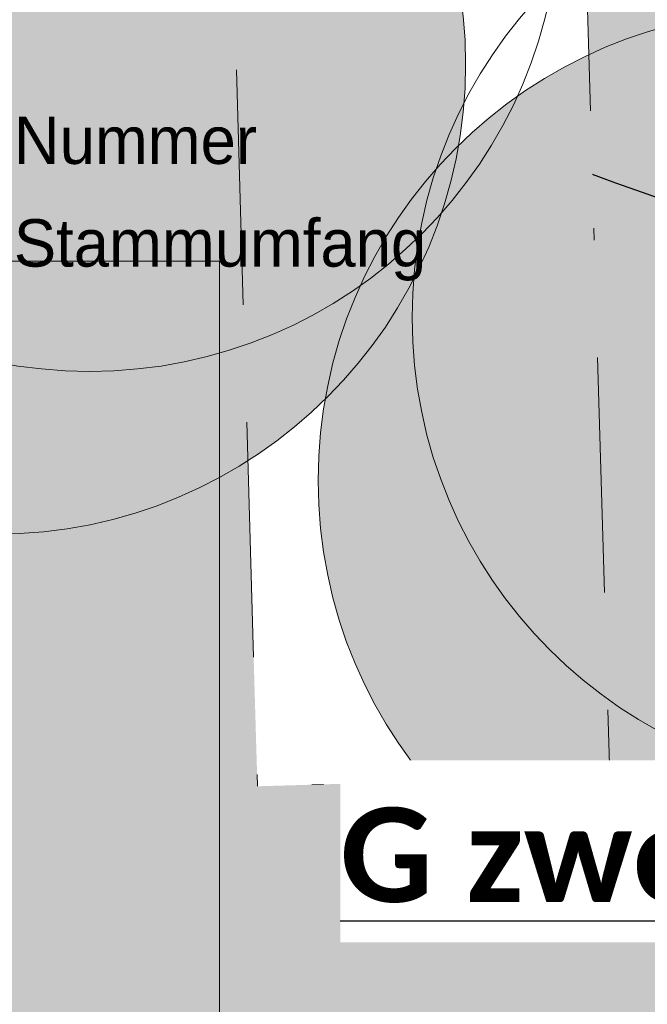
# Model space of a CAD drawing. Header units: metres. Extents: x 730549 to 731755, y 5527678 to 5528494.
# Tile 15 of 207: x 731599.35 to 731604.69, y 5527800.1 to 5527808.48. Entities that reach past the tile are written whole.
import ezdxf
from ezdxf.enums import TextEntityAlignment as Align

# ---------------------------------------------------------------- set-up
doc = ezdxf.new("R2010")
doc.units = ezdxf.units.M
doc.header["$LTSCALE"] = 0.1
doc.linetypes.add('grenzeLand', pattern=[70, 0, -10, 20, -10, 20, -10])
doc.layers.add('3d Modell', color=7, linetype='Continuous', transparency=0.4)
doc.layers.add('LA_Planung BÄUME geplant', color=7, linetype='Continuous', transparency=0.8)
for name, color, linetype in [('LA_Belagsflächen alle Wege auch Nordufer', 7, 'Continuous'), ('LA_Fallschutzbereiche u Sportflächen', 7, 'Continuous'), ('LA_Spielgeräte Planung', 7, 'Continuous'), ('Sparten Strom GEPLANT pdf', 7, 'Continuous'), ('Text Spielgeräteausschreibung', 7, 'Continuous'), ('Wiese und Waldnaab als Hintergrund', 7, 'Continuous')]:
    doc.layers.add(name, color=color, linetype=linetype)
doc.styles.add('Calibri (bold)', font='calibrib.ttf')
doc.styles.add('TheSansSemiLight-Plain', font='txt')
picture_1 = doc.add_image_def('image1.png', size_in_pixel=(2382, 1684))

# ---------------------------------------------------------------- blocks, each defined once
blk = doc.blocks.new('PDF-Seite')
at = {"color": 255, "linetype": 'Continuous', "lineweight": 9, "transparency": 33554687}
blk.add_wipeout([(0, 103.9213), (293.9185, 103.9213), (293.9185, -103.9213), (0, -103.9213)], dxfattribs=at)
at = {"transparency": 33554687}
image = blk.add_image(picture_1, insert=(0, -103.9213), size_in_units=(293.9185, 207.8426), dxfattribs=at)
image.dxf.flags = 7
blk = doc.blocks.new('Gruppe-3')
at = {"color": 7, "linetype": 'Continuous', "lineweight": 25, "transparency": 33554585, "flags": 128}
blk.add_lwpolyline([(-934.9021, -454.6586), (-935.1338, -454.5764), (-935.36, -454.495), (-935.5808, -454.4144), (-935.7963, -454.3348), (-936.0063, -454.256), (-936.2059, -454.181), (-936.3898, -454.1127), (-936.5583, -454.0513), (-936.7111, -453.9966), (-936.8484, -453.9486), (-936.97, -453.9074), (-937.0762, -453.873), (-937.1667, -453.8454), (-937.2476, -453.8229), (-937.3247, -453.8041), (-937.3981, -453.7889), (-937.4677, -453.7774), (-937.5335, -453.7695), (-937.5956, -453.7653), (-937.6539, -453.7647), (-937.7084, -453.7677), (-937.7618, -453.7695), (-937.8166, -453.7652), (-937.8728, -453.7548), (-937.9304, -453.7382), (-937.9894, -453.7156), (-938.0498, -453.6868), (-938.1116, -453.6519), (-938.1748, -453.6108), (-938.2353, -453.5667), (-938.289, -453.5227), (-938.3358, -453.4786), (-938.3758, -453.4346), (-938.409, -453.3906), (-938.4353, -453.3467), (-938.4549, -453.3027), (-938.4675, -453.2588), (-938.4792, -453.2138), (-938.4956, -453.1666), (-938.5168, -453.1173), (-938.5428, -453.0657)], dxfattribs=at)
blk = doc.blocks.new('Site Model Opacity Container')
at = {"color": 255, "linetype": 'Continuous', "lineweight": 5, "transparency": 33554585}
blk.add_wipeout([(-902.0886, -384.516), (-896.5606, -388.799), (-893.5636, -391.703), (-885.1136, -401.015), (-850.0795, -459.0117), (-849.9675, -459.3957), (-850.8386, -465.338), (-853.9826, -465.958), (-902.1748, -472.8373), (-946.1748, -476.8373), (-962.1748, -476.8373), (-998.1748, -420.8373), (-998.3616, -413.454), (-991.2746, -397.622), (-990.0686, -396.546)], dxfattribs=at)
at = {"color": 7, "transparency": 33554687}
blk.add_blockref('Gruppe-3', (0, 0), dxfattribs=at)
blk = doc.blocks.new('Geländemodell (2D)')
at = {"color": 31, "true_color": 0xe0cb9d, "transparency": 33554687}
blk.add_blockref('Site Model Opacity Container', (0, 0), dxfattribs=at)
at = {"color": 0, "flags": 1}
for tag in ['IFC_UUID', 'instanceID']:
    blk.add_attdef(tag, (-998.5218, -476.8373), '', height=0.00018, dxfattribs=at)
blk = doc.blocks.new('Gruppe-7')
at = {"linetype": 'Continuous', "lineweight": 0, "transparency": 33554534}
blk.add_hatch(color=40, dxfattribs=at).paths.add_polyline_path([(-938.7327, -455.1592), (-938.7327, -477.1592), (-952.7327, -477.1592), (-952.7327, -455.1592)])
at = {"color": 7, "linetype": 'Continuous', "lineweight": 9, "transparency": 33554534, "flags": 128}
blk.add_lwpolyline([(-938.7327, -455.1592), (-938.7327, -477.1592), (-952.7327, -477.1592), (-952.7327, -455.1592)], close=True, dxfattribs=at)
blk = doc.blocks.new('P_Baum')
at = {"linetype": 'Continuous', "lineweight": 0, "transparency": 33554687}
h = blk.add_hatch(color=53, dxfattribs=at)
edge = h.paths.add_edge_path()
edge.add_arc((0, 0), 5, 0, 360)
at = {"color": 7, "linetype": 'Continuous', "lineweight": 5, "transparency": 33554483}
blk.add_circle((1, 1.732), 5, dxfattribs=at)
at = {"color": 7, "linetype": 'Continuous', "lineweight": 20, "transparency": 33554687}
blk.add_circle((0, 0), 5, dxfattribs=at)
at = {"color": 58, "true_color": 0x4b5f00, "transparency": 33554687, "style": 'TheSansSemiLight-Plain'}
for tag, p in [('Botanischer_Name', (0.196, 1.085)), ('Nummer', (0.196, -0.556)), ('Stammumfang', (0.196, -1.649))]:
    blk.add_attdef(tag, text='', height=0.504, dxfattribs=at).set_placement(p, align=Align.TOP_LEFT)
blk = doc.blocks.new('Baum Pflanzung OBST')
at = {"color": 7, "transparency": 33554687}
ref = blk.add_blockref('P_Baum', (0, -0.0085), dxfattribs=dict(at, xscale=0.2, yscale=0.2, zscale=0.2))
ref.add_attrib('Nummer', 'Nummer', dxfattribs={"color": 58, "transparency": 33554687, "height": 0.10087, "style": 'TheSansSemiLight-Plain'}).set_placement((0.0391, -0.1198), align=Align.TOP_LEFT)
ref.add_attrib('Stammumfang', 'Stammumfang', dxfattribs={"color": 58, "transparency": 33554687, "height": 0.100872, "style": 'TheSansSemiLight-Plain'}).set_placement((0.0391, -0.3383), align=Align.TOP_LEFT)

msp = doc.modelspace()

# ---------------------------------------------------------------- block references
at = {"layer": 'Sparten Strom GEPLANT pdf', "color": 16, "true_color": 0x800000, "transparency": 33554687}
msp.add_blockref('PDF-Seite', (731393.3973, 5527843.1975), dxfattribs=at)

# ---------------------------------------------------------------- next in the draw order: block references
at = {"layer": '3d Modell', "color": 31, "true_color": 0xe0cb9d, "transparency": 33554687}
msp.add_blockref('Geländemodell (2D)', (732539.7836, 5528261.585), dxfattribs=at)

# ---------------------------------------------------------------- next in the draw order: wipeouts: each hides what was drawn before it
at = {"color": 255, "linetype": 'Continuous', "lineweight": 5, "transparency": 33554585}
msp.add_wipeout([(731638.3, 5527876.75), (731643.0873, 5527863.0656), (731656.2416, 5527870.5932), (731641.2, 5527880.8), (731625, 5527878.4), (731573.8, 5527870.6), (731547.4, 5527868.6), (731527.8, 5527840.2), (731572.45, 5527776.2), (731580.45, 5527782.55), (731574.8, 5527791.7), (731567.9, 5527803.2), (731561.05, 5527812.9), (731550.6, 5527829.3), (731544.4, 5527839.45), (731544.9, 5527845.95), (731547.9, 5527851.4), (731552.9, 5527856), (731559.1, 5527860.2), (731569.1, 5527864.9), (731572.6, 5527864.65), (731586.55, 5527866.65), (731602.35, 5527868.85), (731623.4, 5527873.5)], dxfattribs=at).dxf.layer = '3d Modell'

# ---------------------------------------------------------------- next in the draw order: hatches: boundary and pattern name
at = {"layer": 'Wiese und Waldnaab als Hintergrund', "linetype": 'Continuous', "lineweight": 0, "true_color": 0xc4d309, "transparency": 33554483}
msp.add_hatch(color=52, dxfattribs=at).paths.add_polyline_path([(731645.5643, 5527857.5329), (731648.867, 5527864.6571), (731649.3828, 5527877.95), (731647.2109, 5527873.7088), (731644.5096, 5527868.9862), (731642.5638, 5527867.465), (731640.3307, 5527865.8117), (731639.379, 5527864.3996), (731636.7278, 5527863.807), (731633.0465, 5527861.6466), (731631.1367, 5527861.5843), (731630.8577, 5527859.5418), (731633.0465, 5527858.6259), (731633.0465, 5527854.945), (731634.6901, 5527852.1153), (731634.9094, 5527851.0327), (731629.0529, 5527848.4791), (731629.1793, 5527851.9133), (731627.9563, 5527853.8918), (731627.9031, 5527855.2944), (731626.593, 5527858.0681), (731624.4196, 5527859.5399), (731622.5893, 5527861.5524), (731621.6523, 5527862.7575), (731619.6316, 5527862.8377), (731618.7164, 5527863.8439), (731616.3756, 5527864.0902), (731612.9523, 5527864.1172), (731610.9424, 5527864.098), (731608.7869, 5527862.6544), (731606.2909, 5527862.4813), (731603.11, 5527862.1325), (731600.8686, 5527862.3897), (731599.8963, 5527862.0819), (731597.5895, 5527862.9355), (731596.6949, 5527862.8374), (731594.9396, 5527863.2485), (731593.6088, 5527863.8922), (731591.3624, 5527863.7616), (731589.6071, 5527864.1728), (731588.0384, 5527863.7995), (731585.8067, 5527863.0518), (731583.7641, 5527863.3308), (731580.0643, 5527863.1263), (731578.5502, 5527862.256), (731574.465, 5527862.8141), (731571.547, 5527860.9851), (731568.6508, 5527858.9573), (731566.276, 5527858.5963), (731562.7859, 5527858.3141), (731560.3758, 5527856.4403), (731556.4843, 5527853.3979), (731555.9942, 5527850.5274), (731557.845, 5527847.4106), (731559.1251, 5527846.7462), (731558.537, 5527844.7703), (731556.7996, 5527842.266), (731556.0044, 5527842.1788), (731554.7544, 5527840.7339), (731550.6558, 5527839.5802), (731549.0121, 5527840.8084), (731545.8882, 5527841.7736), (731542.2251, 5527843.9875), (731540.9463, 5527845.5575), (731537.6076, 5527842.9782), (731535.1334, 5527842.6062), (731532.436, 5527840.6002), (731531.1873, 5527840.0609), (731530.3677, 5527838.3614), (731529.4077, 5527838.8598), (731526.0484, 5527837.3848), (731522.4795, 5527835.9874), (731521.2757, 5527835.956), (731518.4571, 5527834.1379), (731515.8059, 5527833.5454), (731514.2168, 5527834.2765), (731511.8856, 5527833.5179), (731508.7347, 5527832.3031), (731502.8, 5527735.1721), (731587.4, 5527735), (731587, 5527743.2), (731600.4, 5527745), (731608.3946, 5527752.2709), (731632.9436, 5527766.213), (731648.4136, 5527772.8388), (731668.004, 5527780.4195), (731667.6878, 5527783.3022), (731672.7696, 5527784.6643), (731670.3725, 5527791.8457), (731680.6817, 5527795.9942), (731685.0158, 5527799.5881), (731678.4686, 5527800.5803), (731672.2441, 5527803.2175), (731664.8062, 5527806.8283), (731657.1271, 5527811.7203), (731650.9283, 5527816.8753), (731647.6108, 5527821.4409), (731645.6523, 5527826.4573), (731645.0951, 5527830.6214), (731645.8545, 5527836.5394), (731646.7203, 5527839.6524), (731643.2054, 5527845.1017), (731642.516, 5527849.5531), (731640.3997, 5527852.339)])

# ---------------------------------------------------------------- next in the draw order: linework, layer by layer
at = {"layer": 'LA_Spielgeräte Planung', "color": 178, "linetype": 'Continuous', "lineweight": 9, "true_color": 0x000011, "transparency": 33554559}
msp.add_open_spline([(731616.7107, 5527810.2315), (731616.4422, 5527807.8751), (731608.5272, 5527805.4153), (731604.7541, 5527812.819), (731604.3401, 5527818.3005), (731605.5733, 5527823.6457), (731607.5934, 5527825.7683), (731611.6109, 5527828.1948), (731621.2, 5527828.6), (731624.4, 5527826), (731624.9081, 5527820.7474), (731622.6858, 5527817.2186), (731616.9791, 5527812.5878), (731616.7107, 5527810.2315)], degree=2, dxfattribs=at)

# ---------------------------------------------------------------- next in the draw order: block references
at = {"layer": 'LA_Fallschutzbereiche u Sportflächen', "color": 7, "transparency": 33554687}
msp.add_blockref('Gruppe-7', (732539.7836, 5528261.585), dxfattribs=at)

# ---------------------------------------------------------------- next in the draw order: wipeouts: each hides what was drawn before it
at = {"color": 255, "linetype": 'grenzeLand', "lineweight": 9, "transparency": 33554495}
msp.add_wipeout([(731601.3744, 5527801.9571), (731600.7265, 5527824.0789), (731603.7252, 5527824.1667), (731604.3731, 5527802.0449)], dxfattribs=at).dxf.layer = 'LA_Belagsflächen alle Wege auch Nordufer'

# ---------------------------------------------------------------- next in the draw order: linework, layer by layer
at = {"layer": 'LA_Belagsflächen alle Wege auch Nordufer', "color": 255, "linetype": 'grenzeLand', "lineweight": 9, "transparency": 33554687, "flags": 128}
msp.add_lwpolyline([(731601.3744, 5527801.9571), (731600.7265, 5527824.0789), (731603.7252, 5527824.1667), (731604.3731, 5527802.0449)], close=True, dxfattribs=at)

# ---------------------------------------------------------------- next in the draw order: block references
at = {"layer": 'LA_Planung BÄUME geplant', "color": 7, "transparency": 33554483, "xscale": 4, "yscale": 4, "zscale": 4}
for p in [(731599.1459, 5527808.1358), (731605.8907, 5527804.594)]:
    msp.add_blockref('Baum Pflanzung OBST', p, dxfattribs=at)

# ---------------------------------------------------------------- next in the draw order: wipeouts: each hides what was drawn before it
at = {"color": 255, "linetype": 'Continuous', "lineweight": 9, "transparency": 33554687}
msp.add_wipeout([(731602.0784, 5527800.6295), (731613.3893, 5527800.6295), (731613.3893, 5527802.1789), (731602.0784, 5527802.1789)], dxfattribs=at).dxf.layer = 'Text Spielgeräteausschreibung'

# ---------------------------------------------------------------- next in the draw order: texts
at = {"layer": 'Text Spielgeräteausschreibung', "color": 7, "transparency": 33554687, "insert": (731602.0784, 5527801.776), "char_height": 0.803672, "attachment_point": 1, "line_spacing_factor": 1.161386, "style": 'Calibri (bold)'}
msp.add_mtext('{\\LG zwei Hängematten} ', dxfattribs=at)

doc.saveas('drawing.dxf')
